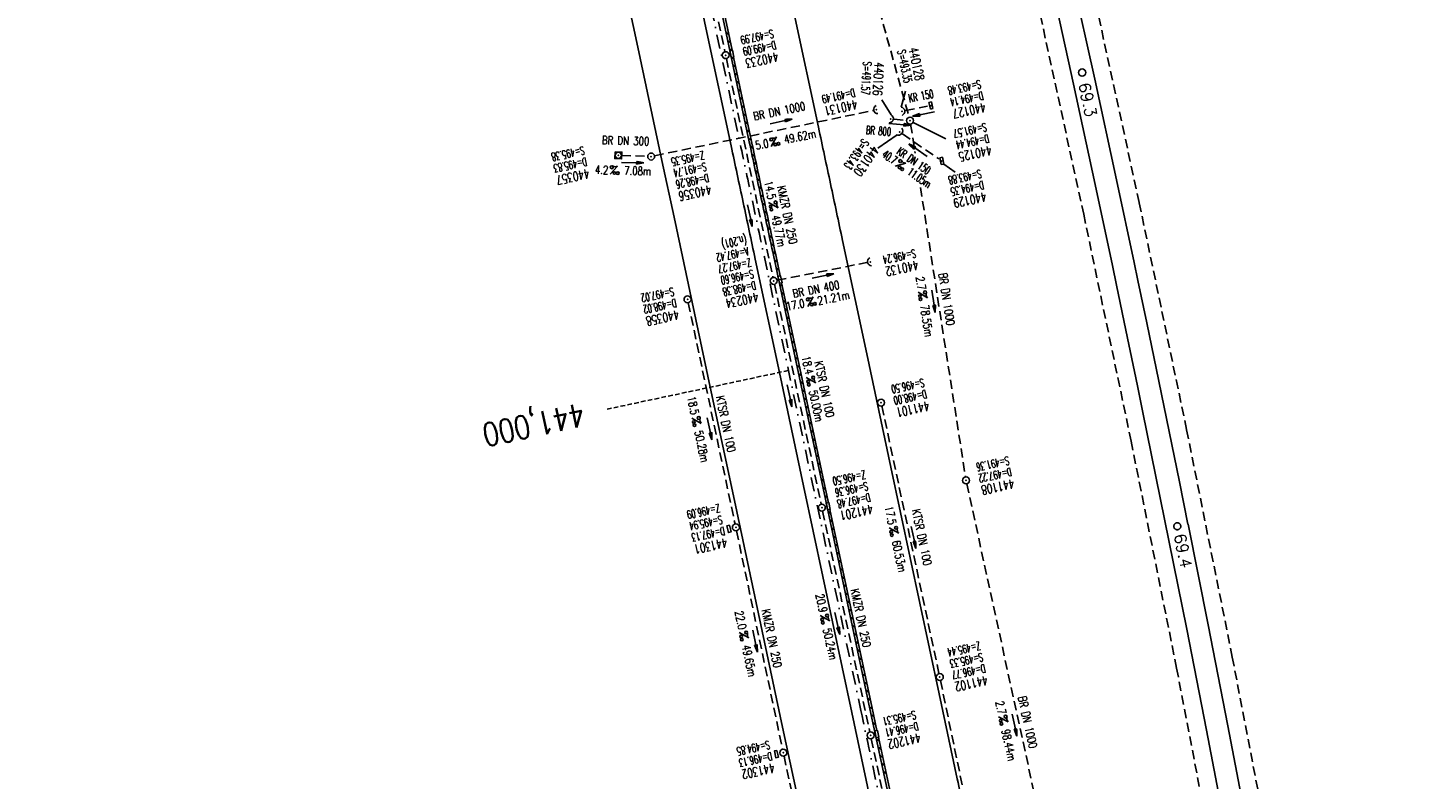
# Model space of a CAD drawing. Extents: x 459406 to 461721, y 413308 to 423218.
# Tile 196 of 256: x 460982 to 461284, y 420423 to 420585. Entities that reach past the tile are written whole.
import ezdxf
from ezdxf.enums import TextEntityAlignment as Align

# ---------------------------------------------------------------- set-up
doc = ezdxf.new("R2010")
doc.units = 0
doc.header["$LTSCALE"] = 2
doc.header["$MEASUREMENT"] = 0
for name, pattern in [('AUSGEZOGEN', [0]), ('GESTRICH-X2', [1.5, 1, -0.5]), ('GESTRICHELT', [0.75, 0.5, -0.25]), ('LT00', [0]), ('STRICHPT-X3', [3, 1.5, -0.75, 0, -0.75])]:
    doc.linetypes.add(name, pattern=pattern)
doc.layers.get('0').update_dxf_attribs({"linetype": 'AUSGEZOGEN'})
for name, color, linetype in [('ACHSE', 1, 'STRICHPT-X3'), ('FBR', 8, 'CONTINUOUS'), ('HEKTOM', 1, 'GESTRICHELT'), ('KANAL', 7, 'GESTRICH-X2'), ('NBS', 7, 'AUSGEZOGEN'), ('PFEIL', 7, 'CONTINUOUS'), ('SCHACHTNR', 6, 'CONTINUOUS'), ('SCHLITZRINNE', 200, 'AUSGEZOGEN'), ('SCHSYMBOL', 7, 'AUSGEZOGEN'), ('TEXTO', 4, 'CONTINUOUS'), ('TEXTU', 4, 'CONTINUOUS')]:
    doc.layers.add(name, color=color, linetype=linetype)
doc.styles.add('ROMANS', font='romans.shx', dxfattribs={"width": 0.8})
doc.styles.get("Standard").update_dxf_attribs({"font": 'TXT.SHX'})

# ---------------------------------------------------------------- blocks, each defined once
blk = doc.blocks.new('GST')
at = {"color": 0}
blk.add_circle((0, 0), 0.75, dxfattribs=at)
blk.add_point((0, 0), dxfattribs=at)
blk = doc.blocks.new('10')
blk.add_blockref('GST', (0, 0))
blk = doc.blocks.new('PFEIL2')
at = {"color": 0}
for p, q in [((0.88, 0), (-2.4, -0.01)), ((0.88, -0.27), (0.88, 0.28)), ((0.88, 0.28), (2.43, 0.01)), ((0.91, 0.27), (0.88, 0.26)), ((0.97, 0.26), (0.88, 0.25)), ((1.02, 0.25), (0.88, 0.23)), ((1.07, 0.24), (0.88, 0.21)), ((1.13, 0.23), (0.88, 0.19)), ((1.18, 0.22), (0.88, 0.17)), ((1.24, 0.21), (0.88, 0.15)), ((1.29, 0.21), (0.88, 0.14)), ((1.34, 0.2), (0.88, 0.12)), ((1.4, 0.19), (0.88, 0.1)), ((1.45, 0.18), (0.88, 0.08)), ((1.51, 0.17), (0.88, 0.06)), ((1.56, 0.16), (0.88, 0.04)), ((1.61, 0.15), (0.88, 0.02)), ((1.67, 0.14), (0.88, 0.01)), ((1.72, 0.13), (0.88, -0.01)), ((1.78, 0.12), (0.88, -0.03)), ((1.83, 0.11), (0.88, -0.05)), ((1.88, 0.1), (0.88, -0.07)), ((1.94, 0.09), (0.88, -0.09)), ((2.05, 0.08), (0.88, -0.12)), ((1.99, 0.08), (0.88, -0.11)), ((2.1, 0.07), (0.88, -0.14)), ((2.15, 0.06), (0.88, -0.16)), ((2.21, 0.05), (0.88, -0.18)), ((2.26, 0.04), (0.88, -0.2)), ((2.32, 0.03), (0.88, -0.22)), ((2.37, 0.02), (0.88, -0.23)), ((2.42, 0.01), (0.88, -0.25)), ((2.43, 0.01), (0.88, -0.27))]:
    blk.add_line(p, q, dxfattribs=at)
blk = doc.blocks.new('30')
at = {"color": 0}
for p, q in [((-0.75, -0.29), (-0.75, 0.29)), ((-0.75, 0.29), (0.75, 0.29)), ((0.75, 0.29), (0.75, -0.29)), ((0.75, -0.29), (-0.75, -0.29))]:
    blk.add_line(p, q, dxfattribs=at)
blk.add_point((0, 0), dxfattribs=at)
blk = doc.blocks.new('40')
at = {"color": 0}
blk.add_arc((0.02, 0.31), 0.91, 192.5363, 347.4637, dxfattribs=at)
blk.add_point((0, 0), dxfattribs=at)
blk = doc.blocks.new('PROM')
blk.add_line((1.57, 1.82), (0.02, 0.02))
for centre, radius in [((0.32, 1.51), 0.317), ((0.94, 0.29), 0.283), ((1.64, 0.29), 0.283)]:
    blk.add_circle(centre, radius)
blk.add_arc((0.99, 2.68), 1.03, 239.1414, 303.3549)
blk = doc.blocks.new('17')
blk.add_lwpolyline([(-0.76, -1.22), (0.75, -1.22), (0.75, -1.8), (-0.76, -1.8)], close=True)
blk.add_blockref('GST', (0, 0))
blk = doc.blocks.new('20')
blk.add_lwpolyline([(-0.75, -0.75), (0.75, -0.75), (0.75, 0.75), (-0.75, 0.75)], close=True)
blk.add_circle((0, 0), 0.676)
blk.add_point((0, 0))
blk = doc.blocks.new('SYMB0002')
at = {"linetype": 'LT00'}
blk.add_lwpolyline([(19.7, 0), (19.5, 2.5), (19.1, 4.9), (18.3, 7.2), (17.3, 9.5), (15.9, 11.6), (14.3, 13.5), (12.5, 15.2), (10.5, 16.6), (8.4, 17.8), (6.1, 18.7), (3.7, 19.3), (1.2, 19.6), (-1.2, 19.6), (-3.7, 19.3), (-6.1, 18.7), (-8.4, 17.8), (-10.5, 16.6), (-12.5, 15.2), (-14.3, 13.5), (-15.9, 11.6), (-17.3, 9.5), (-18.3, 7.2), (-19.1, 4.9), (-19.5, 2.5), (-19.7, 0), (-19.5, -2.5), (-19.1, -4.9), (-18.3, -7.2), (-17.3, -9.5), (-15.9, -11.6), (-14.3, -13.5), (-12.5, -15.2), (-10.5, -16.6), (-8.4, -17.8), (-6.1, -18.7), (-3.7, -19.3), (-1.2, -19.6), (1.2, -19.6), (3.7, -19.3), (6.1, -18.7), (8.4, -17.8), (10.5, -16.6), (12.5, -15.2), (14.3, -13.5), (15.9, -11.6), (17.3, -9.5), (18.3, -7.2), (19.1, -4.9), (19.5, -2.5), (19.7, 0)], dxfattribs=at)

msp = doc.modelspace()

# ---------------------------------------------------------------- linework, layer by layer
at = {"layer": 'ACHSE', "flags": 128}
for points in [[(459426.66, 423071.8), (459434.7, 423063.96, 0.000009), (459443.64, 423055.23, -0.000014), (459452.58, 423046.49), (459470.47, 423029.03), (459488.36, 423011.57, 0.000028), (459497.3, 423002.83, -0.000019), (459506.25, 422994.1, -0.00001), (459515.19, 422985.37, 0.00001), (459524.14, 422976.64, 0.000005), (459533.08, 422967.9, -0.000014), (459542.03, 422959.17), (459559.91, 422941.71), (459577.8, 422924.24, 0.000014), (459586.74, 422915.51, -0.000007), (459595.69, 422906.78, -0.000007), (459604.63, 422898.05, 0.000014), (459613.58, 422889.31), (459631.47, 422871.85), (459649.35, 422854.38), (459667.24, 422836.92), (459685.13, 422819.45, 0.000014), (459694.07, 422810.72, -0.000007), (459703.02, 422801.99), (459720.91, 422784.53, 0.000016), (459724.89, 422780.63, -0.000005), (459728.88, 422776.74, -0.000854), (459731.57, 422774.11, -0.000319), (459738.76, 422767.03, -0.002071), (459745.75, 422760.08, -0.001348), (459756.42, 422749.33, -0.001735), (459764.66, 422740.93, -0.001541), (459773.86, 422731.42, -0.001535), (459782.49, 422722.39, -0.001533), (459791.08, 422713.29, -0.001538), (459799.62, 422704.14, -0.001542), (459808.08, 422694.96, -0.001544), (459816.48, 422685.73, -0.001539), (459824.84, 422676.42, -0.001534), (459833.15, 422667.06, -0.001539), (459841.38, 422657.67, -0.001538), (459850.2, 422647.48, -0.001798), (459857.69, 422638.72, -0.001274), (459867.54, 422627.04, -0.002004), (459873.76, 422619.57, -0.000175), (459878.95, 422613.28, -0.000644), (459880.36, 422611.57, -0.000005), (459885, 422605.91, 0.000011), (459889.63, 422600.26), (459905.49, 422580.93, -0.000007), (459913.42, 422571.26, 0.000013), (459921.34, 422561.6), (459937.2, 422542.27), (459953.05, 422522.94, -0.000013), (459960.98, 422513.28, 0.000013), (459968.91, 422503.61), (459984.76, 422484.28), (460000.62, 422464.95), (460016.47, 422445.62, -0.000013), (460024.4, 422435.96, 0.000013), (460032.33, 422426.29), (460048.18, 422406.97), (460064.04, 422387.64), (460079.89, 422368.31, -0.000013), (460087.82, 422358.64, 0.000013), (460095.75, 422348.98), (460111.6, 422329.65), (460127.46, 422310.32, -0.000007), (460128.88, 422308.58, -0.000001), (460143.31, 422290.99, -0.000002), (460151.24, 422281.32, 0.000015), (460159.17, 422271.66), (460175.02, 422252.33), (460190.88, 422233, -0.000013), (460198.81, 422223.34, 0.000013), (460206.73, 422213.67), (460222.59, 422194.34), (460238.44, 422175.01), (460254.3, 422155.68, -0.000013), (460262.23, 422146.02, 0.000006), (460270.15, 422136.35, 0.000006), (460286.01, 422117.03, -0.000004), (460301.86, 422097.7, -0.000002), (460317.72, 422078.37, 0.000003), (460333.57, 422059.04, 0.000003), (460349.43, 422039.71, -0.000003), (460365.28, 422020.38, -0.000003), (460381.14, 422001.05, 0.000002), (460396.99, 421981.72, 0.000004), (460412.85, 421962.39, -0.000004), (460428.7, 421943.06, -0.00001), (460444.56, 421923.73, 0.000007), (460460.41, 421904.4, 0.000007), (460476.27, 421885.08, -0.000009), (460492.12, 421865.75, -0.000004), (460500.05, 421856.08, 0.000013), (460507.98, 421846.42), (460523.83, 421827.09), (460539.69, 421807.76, -0.000013), (460547.61, 421798.09, 0.000013), (460555.54, 421788.43), (460571.4, 421769.1), (460587.25, 421749.77, -0.000006), (460593.29, 421742.41, -0.000005), (460600.58, 421733.52, -0.000221), (460600.79, 421733.26, -0.00002), (460603.1, 421730.44, -0.001396), (460609.31, 421722.81, -0.000905), (460618.83, 421711.01, -0.001598), (460625.68, 421702.42, -0.001252), (460634.36, 421691.41, -0.001248), (460642.05, 421681.57, -0.001247), (460649.7, 421671.67, -0.001249), (460657.3, 421661.73, -0.001252), (460664.84, 421651.78, -0.001254), (460672.33, 421641.77, -0.001254), (460679.77, 421631.73, -0.001248), (460687.16, 421621.65, -0.001247), (460694.51, 421611.53, -0.001248), (460701.8, 421601.38, -0.001248), (460709.04, 421591.19, -0.001255), (460716.23, 421580.97, -0.001255), (460723.37, 421570.71, -0.001253), (460730.46, 421560.4, -0.001254), (460737.49, 421550.08, -0.001245), (460744.47, 421539.73, -0.001241), (460751.41, 421529.31, -0.001249), (460758.31, 421518.84, -0.001258), (460765.12, 421508.4, -0.001258), (460771.86, 421497.94, -0.001248), (460778.61, 421487.36, -0.001243), (460785.3, 421476.76, -0.00125), (460791.9, 421466.18, -0.001256), (460798.46, 421455.55, -0.001254), (460804.97, 421444.87, -0.00125), (460811.43, 421434.16, -0.001251), (460817.84, 421423.43, -0.001246), (460824.18, 421412.67, -0.001245), (460830.48, 421401.87, -0.001251), (460836.73, 421391.03, -0.001252), (460842.91, 421380.18, -0.001256), (460849.04, 421369.28, -0.001256), (460855.12, 421358.36, -0.001246), (460861.13, 421347.43, -0.001241), (460867.11, 421336.42, -0.001247), (460873.04, 421325.39, -0.001253), (460878.89, 421314.37, -0.001261), (460884.68, 421303.32, -0.001257), (460890.44, 421292.2, -0.001248), (460896.13, 421281.06, -0.00125), (460901.76, 421269.91, -0.001246), (460907.35, 421258.72, -0.001246), (460912.87, 421247.52, -0.001249), (460918.33, 421236.28, -0.001248), (460923.75, 421225.01, -0.001253), (460929.1, 421213.72, -0.001251), (460934.41, 421202.39, -0.001254), (460939.65, 421191.04, -0.001255), (460944.83, 421179.67, -0.001251), (460949.96, 421168.27, -0.001252), (460955.03, 421156.85, -0.001247), (460960.05, 421145.4, -0.001247), (460965, 421133.92, -0.001248), (460969.9, 421122.43, -0.001246), (460974.75, 421110.9, -0.001255), (460979.54, 421099.33, -0.00126), (460984.26, 421087.78, -0.001252), (460988.91, 421076.22, -0.001243), (460993.53, 421064.56, -0.001243), (460998.11, 421052.87, -0.001254), (461002.58, 421041.26, -0.001259), (461007, 421029.6, -0.001252), (461011.39, 421017.86, -0.001245), (461015.72, 421006.11, -0.001249), (461019.97, 420994.38, -0.00125), (461024.17, 420982.61, -0.001249), (461028.31, 420970.81, -0.00125), (461032.39, 420959.01, -0.001248), (461036.42, 420947.16, -0.001254), (461040.39, 420935.29, -0.001259), (461044.29, 420923.43, -0.001252), (461048.13, 420911.58, -0.001245), (461051.92, 420899.63, -0.001244), (461055.66, 420887.66, -0.001252), (461059.32, 420875.75, -0.001256), (461062.91, 420863.81, -0.001249), (461066.47, 420851.79, -0.001248), (461069.97, 420839.76, -0.001254), (461073.39, 420827.77, -0.001253), (461076.75, 420815.75, -0.001249), (461080.06, 420803.67, -0.001247), (461083.31, 420791.58, -0.001252), (461086.49, 420779.52, -0.001251), (461089.61, 420767.44, -0.001245), (461092.68, 420755.29, -0.001248), (461095.69, 420743.15, -0.001251), (461098.63, 420731.01, -0.001257), (461101.69, 420718.09, -0.001425), (461104.33, 420706.67, -0.001081), (461107.66, 420691.93, -0.001652), (461109.79, 420682.28, -0.000251), (461111.91, 420672.48, -0.000696), (461112.67, 420668.95, -0.000002), (461114.48, 420660.43, -0.000008), (461115.03, 420657.83), (461120.24, 420633.38), (461125.45, 420608.93), (461130.65, 420584.48), (461135.85, 420560.02, -0.000004), (461138.46, 420547.8, 0.000004), (461141.06, 420535.57), (461146.27, 420511.12), (461151.47, 420486.67), (461161.88, 420437.76)], [(461161.88, 420437.76, -0.000001), (461165.78, 420419.42, -0.000002), (461167.09, 420413.31), (461177.49, 420364.41), (461187.91, 420315.5), (461193.11, 420291.05), (461198.32, 420266.6, 0.000013), (461200.55, 420256.1, -0.000008), (461202.78, 420245.61, -0.000126), (461202.84, 420245.34, -0.000011), (461203.52, 420242.15, -0.001203), (461205.52, 420232.59, -0.000771), (461208.59, 420217.67, -0.001324), (461210.77, 420206.86, -0.001044), (461213.46, 420193.14, -0.001041), (461215.82, 420180.84, -0.001046), (461218.13, 420168.58, -0.001043), (461220.38, 420156.31, -0.00104), (461222.59, 420143.98, -0.00104), (461224.74, 420131.65, -0.001043), (461226.84, 420119.35, -0.001046), (461228.88, 420107.04, -0.001042), (461230.89, 420094.68, -0.001044), (461232.83, 420082.32, -0.001045), (461234.73, 420069.98, -0.001048), (461236.57, 420057.6, -0.00105), (461238.36, 420045.24, -0.001042), (461240.1, 420032.88, -0.00104), (461241.79, 420020.48, -0.001038), (461243.43, 420008.07, -0.00104), (461245.01, 419995.69, -0.001048), (461246.55, 419983.28, -0.001048), (461248.03, 419970.87, -0.001045), (461249.46, 419958.47, -0.001042), (461250.84, 419946.03, -0.00104), (461252.16, 419933.58, -0.001043), (461253.44, 419921.16, -0.001047), (461254.66, 419908.73, -0.001046), (461255.83, 419896.28, -0.001044), (461256.95, 419883.83, -0.001044), (461258.01, 419871.37, -0.001042), (461259.03, 419858.92, -0.001041), (461259.99, 419846.45, -0.001045), (461260.9, 419833.96, -0.00105), (461261.76, 419821.51, -0.001044), (461262.56, 419809.09, -0.001035), (461263.31, 419796.56, -0.001039), (461264.02, 419784.01, -0.001052), (461264.67, 419771.6, -0.001051), (461265.26, 419759.2, -0.001036), (461265.81, 419746.63, -0.001035), (461266.31, 419734.06, -0.001048), (461266.74, 419721.64, -0.001053), (461267.13, 419709.21, -0.001043), (461267.47, 419696.65, -0.001038), (461267.78, 419683.02, -0.001246), (461267.99, 419671.66, -0.000845), (461268.2, 419656.35, -0.001335), (461268.29, 419646.66, -0.000076), (461268.34, 419639.67, -0.000344), (461268.35, 419638.12, -0.000008), (461268.39, 419629.89, 0.000017), (461268.44, 419621.66, 0.000001), (461268.5, 419609.16, -0.000009), (461268.57, 419596.66, -0.000011), (461268.64, 419584.16, 0.000013), (461268.7, 419571.66, 0.000007), (461268.77, 419559.16, -0.00001), (461268.84, 419546.66), (461269.1, 419496.66), (461269.37, 419446.66), (461269.63, 419396.66), (461269.9, 419346.67), (461270.16, 419296.67), (461270.43, 419246.67), (461270.69, 419196.67), (461270.96, 419146.67), (461271.22, 419096.67), (461271.49, 419046.67), (461271.75, 418996.67, -0.00001), (461271.82, 418984.17, 0.000007), (461271.88, 418971.67, 0.000013), (461271.95, 418959.17, -0.00001), (461272.02, 418946.67, -0.00001), (461272.08, 418934.17, 0.00001), (461272.15, 418921.67, 0.00001), (461272.21, 418909.17, -0.00001), (461272.28, 418896.67, -0.00001), (461272.35, 418884.17, 0.00001), (461272.41, 418871.67, 0.00001), (461272.48, 418859.17, -0.000008), (461272.55, 418846.67, -0.000012), (461272.61, 418834.17, 0.000001), (461272.68, 418821.67, 0.000028), (461272.72, 418813.34, -0.000014), (461272.77, 418805, -0.000517), (461272.77, 418803.54, -0.00011), (461272.79, 418796.67, -0.00198), (461272.78, 418786.97, -0.001256), (461272.67, 418771.67, -0.001874), (461272.51, 418760.32, -0.00156), (461272.22, 418746.68, -0.001561), (461271.89, 418734.16, -0.001568), (461271.47, 418721.69, -0.001564), (461270.98, 418709.23, -0.001556), (461270.41, 418696.71, -0.001558), (461269.76, 418684.2, -0.001564), (461269.03, 418671.75, -0.001572), (461268.22, 418659.29, -0.001568), (461267.34, 418646.81, -0.001561), (461266.38, 418634.35, -0.001559), (461265.34, 418621.89, -0.001562), (461264.22, 418609.41, -0.001569), (461263.02, 418597, -0.001568), (461261.75, 418584.58, -0.001563), (461260.4, 418572.14, -0.001556), (461258.97, 418559.71, -0.001558), (461257.46, 418547.31, -0.001565), (461255.88, 418534.9, -0.001566), (461254.22, 418522.52, -0.001565), (461252.48, 418510.16, -0.001561), (461250.66, 418497.77, -0.001562), (461248.77, 418485.4, -0.001565), (461246.8, 418473.07, -0.001567), (461244.75, 418460.75, -0.001565), (461242.63, 418448.42, -0.001562), (461240.43, 418436.12, -0.001561), (461238.15, 418423.83, -0.001563), (461235.79, 418411.54, -0.001567), (461233.36, 418399.29, -0.001565), (461230.85, 418387.07, -0.00156), (461228.26, 418374.82, -0.001559), (461225.6, 418362.59, -0.001563), (461222.86, 418350.41, -0.001567), (461220.05, 418338.24, -0.001564), (461217.16, 418326.07, -0.001562), (461214.19, 418313.92, -0.001563), (461211.15, 418301.8, -0.001563), (461207.62, 418288.1, -0.002038), (461204.84, 418277.61, -0.001089), (461200.88, 418263.05, -0.001658), (461198.22, 418253.5, -0.000013), (461197.53, 418251.04, -0.000228), (461197.49, 418250.9, -0.000007), (461194.46, 418240.17, 0.000006), (461191.43, 418229.44), (461184.63, 418205.39), (461177.83, 418181.33, 0.000005), (461174.44, 418169.3, -0.000005), (461171.04, 418157.27, -0.000019), (461167.64, 418145.24, 0.000019), (461164.24, 418133.21), (461157.44, 418109.15), (461150.65, 418085.09, 0.000005), (461147.25, 418073.06, -0.000001), (461143.85, 418061.03, -0.000002), (461140.45, 418049.01, -0.000002), (461137.05, 418036.98, -0.000015), (461133.65, 418024.95, 0.000019), (461130.25, 418012.92), (461123.46, 417988.86), (461116.66, 417964.8, 0.000001), (461115.31, 417960.01, 0.000001), (461112.35, 417949.55, 0.000375), (461111.88, 417947.88, 0.000088), (461109.88, 417940.74, 0.001331), (461107.28, 417931.38, 0.000846), (461103.25, 417916.63, 0.001238), (461100.29, 417905.61, 0.001041), (461096.83, 417892.47, 0.001036), (461093.69, 417880.37, 0.001036), (461090.61, 417868.26, 0.001038), (461087.57, 417856.12, 0.00104), (461084.59, 417844, 0.001041), (461081.65, 417831.86, 0.001037), (461078.77, 417819.68, 0.001037), (461075.93, 417807.51, 0.001036), (461073.15, 417795.32, 0.001043), (461070.41, 417783.09, 0.001049), (461067.73, 417770.91, 0.00104), (461065.11, 417758.74, 0.001034), (461062.53, 417746.46, 0.00103), (461059.99, 417734.18, 0.001036), (461057.52, 417721.97, 0.001044), (461055.1, 417709.74, 0.001039), (461052.71, 417697.44, 0.00104), (461050.38, 417685.14, 0.001043), (461048.11, 417672.86, 0.001039), (461045.89, 417660.59, 0.001034), (461043.72, 417648.25, 0.001037), (461041.59, 417635.89, 0.001045), (461039.53, 417623.61, 0.001043), (461037.52, 417611.32, 0.001035), (461035.54, 417598.93, 0.001032), (461033.62, 417586.54, 0.001037), (461031.76, 417574.21, 0.001044), (461029.95, 417561.86, 0.001041), (461028.19, 417549.47, 0.001039), (461026.47, 417537.08, 0.00104), (461024.82, 417524.7, 0.001038), (461023.21, 417512.31, 0.001036), (461021.65, 417499.9, 0.001039), (461020.15, 417487.47, 0.001043), (461018.7, 417475.08, 0.001041), (461017.3, 417462.68, 0.001038), (461015.95, 417450.23, 0.001035), (461014.65, 417437.76, 0.00104), (461013.4, 417425.36, 0.001038), (461012.21, 417412.95, 0.001032), (461011.07, 417400.47, 0.001036), (461009.97, 417388, 0.001039), (461008.93, 417375.56, 0.001048), (461007.95, 417363.09, 0.001048), (461007.01, 417350.63, 0.001037), (461005.98, 417336.12, 0.001443), (461005.3, 417325.69, 0.000621), (461004.39, 417310.95, 0.000896), (461003.79, 417300.74, 0.000001), (461003.78, 417300.53, 0.000151), (461003.78, 417300.53, 0.000033), (461003.08, 417288.15, -0.000002), (461002.39, 417275.78), (461000.98, 417250.82), (460999.58, 417225.86), (460996.77, 417175.93), (460993.97, 417126.01, 0), (460992.56, 417101.05, 0), (460991.16, 417076.09), (460988.35, 417026.17, 0.000005), (460987.42, 417009.53, 0.000002), (460985.55, 416976.25)]]:
    msp.add_lwpolyline(points, format="xyb", dxfattribs=at)
at = {"layer": 'FBR'}
for points in [[(461129.54, 420672.54, -0.000002), (461131.35, 420664.02, -0.000008)], [(461110.71, 420668.53, -0.000002), (461112.53, 420660.01, -0.000008)], [(461147.52, 420588.07), (461152.73, 420563.62, -0.000004), (461155.33, 420551.39, 0.000004), (461157.93, 420539.16), (461163.14, 420514.71), (461168.34, 420490.26), (461178.75, 420441.35)], [(461123.49, 420608.51), (461128.69, 420584.06), (461133.9, 420559.61, -0.000004), (461136.5, 420547.38, 0.000004), (461139.1, 420535.15), (461144.31, 420510.7), (461149.51, 420486.25), (461159.92, 420437.35)], [(461096.45, 420662.27, -0.000005), (461097.61, 420656.84)], [(461159.92, 420437.35), (461163.83, 420419.01, -0.000002), (461165.13, 420412.89), (461175.54, 420363.99), (461185.95, 420315.09), (461191.15, 420290.63), (461196.36, 420266.18, 0.000013), (461198.59, 420255.69, -0.000008), (461200.83, 420245.19, -0.000126)], [(461145.01, 420434.17), (461148.91, 420415.83, -0.000002), (461150.21, 420409.72), (461160.62, 420360.81), (461171.03, 420311.91), (461176.24, 420287.46), (461181.44, 420263.01, 0.000013), (461183.68, 420252.51, -0.000008), (461185.91, 420242.02, -0.000126)], [(461178.75, 420441.35), (461182.66, 420423.02, -0.000002), (461183.96, 420416.9), (461194.37, 420368), (461204.78, 420319.09), (461207.33, 420307.1)]]:
    msp.add_lwpolyline(points, format="xyb", dxfattribs=at)
msp.add_lwpolyline([(461108.57, 420605.34), (461113.78, 420580.88), (461118.98, 420556.43), (461121.59, 420544.21), (461124.19, 420531.98), (461129.39, 420507.53), (461134.6, 420483.08), (461145.01, 420434.17)], dxfattribs=at)
at = {"layer": 'HEKTOM'}
msp.add_line((461146.25, 420511.12), (461107.16, 420502.78), dxfattribs=at)
at = {"layer": 'KANAL'}
for p, q in [((461122.47, 420627.41), (461132.56, 420579.88)), ((461157.06, 420620.53), (461172.28, 420565.75)), ((461132.88, 420578.41), (461142.94, 420531.19)), ((461171.5, 420567.19), (461176.25, 420568.12)), ((461117.39, 420557.44), (461164.66, 420567.24)), ((461169.03, 420565.31), (461171.75, 420565.09)), ((461170.84, 420562.16), (461178.69, 420556.75)), ((461172.59, 420564.28), (461173.57, 420557.98)), ((461110.26, 420557.52), (461115.91, 420557.31)), ((461174.72, 420550.63), (461184.44, 420488.16)), ((461143.81, 420530.59), (461163.16, 420534.41)), ((461143.25, 420529.72), (461153.31, 420482.28)), ((461124.66, 420525.72), (461134.75, 420478)), ((461166.41, 420503.47), (461178.72, 420445.72)), ((461184.72, 420486.69), (461205.34, 420391.97)), ((461153.62, 420480.81), (461163.81, 420433.16)), ((461135.06, 420476.53), (461145, 420429.44)), ((461179.03, 420444.25), (461190.81, 420387.66)), ((461164.12, 420431.69), (461174.16, 420384.5)), ((461145.31, 420427.97), (461155.53, 420380.44))]:
    msp.add_line(p, q, dxfattribs=at)
at = {"layer": 'NBS', "linetype": 'GESTRICH-X2'}
for p, q in [((461221.88, 420547.38), (461211.23, 420596.27)), ((461199.3, 420593.59), (461209.91, 420544.82)), ((461232.1, 420498.38), (461221.88, 420547.38)), ((461209.91, 420544.82), (461220.13, 420495.91)), ((461220.13, 420495.91), (461229.95, 420446.92)), ((461241.96, 420449.3), (461232.1, 420498.38)), ((461251.39, 420400.19), (461241.96, 420449.3)), ((461229.95, 420446.92), (461239.35, 420397.89))]:
    msp.add_line(p, q, dxfattribs=at)
at = {"layer": 'NBS'}
for points in [[(461198.39, 420614.96), (461202.95, 420594.58), (461207.71, 420572.92), (461212.39, 420551.24), (461216.11, 420533.74)], [(461203.19, 420615.05), (461207.53, 420595.62), (461212.29, 420573.95), (461216.98, 420552.26), (461220.77, 420534.4)], [(461216.11, 420533.74), (461216.99, 420529.55), (461219.01, 420519.86)], [(461220.77, 420534.4), (461221.58, 420530.56), (461223.5, 420521.39)]]:
    msp.add_lwpolyline(points, dxfattribs=at)
at = {"layer": 'NBS', "elevation": 0}
for points in [[(461219.01, 420519.86), (461221.52, 420507.84), (461222.62, 420502.45)], [(461223.5, 420521.39), (461226.11, 420508.84), (461230.56, 420487.11), (461232.4, 420477.99)], [(461222.62, 420502.45), (461232.14, 420455.31), (461236.4, 420433.55), (461240.57, 420411.77), (461244.68, 420389.98), (461248.7, 420368.17), (461248.98, 420366.63)], [(461232.41, 420477.99), (461236.75, 420456.24), (461241.01, 420434.46), (461245.19, 420412.68), (461249.29, 420390.87), (461253.31, 420369.06), (461253.65, 420367.17)]]:
    msp.add_lwpolyline(points, dxfattribs=at)
at = {"layer": 'NBS'}
msp.add_circle((461209.58, 420575.39), 0.777, dxfattribs=at)
at = {"layer": 'SCHACHTNR'}
for p, q in [((461170.58, 420567.92), (461171.46, 420571.37)), ((461168.37, 420566.26), (461166.38, 420569.53)), ((461169.69, 420561.95), (461165.55, 420559.08)), ((461173.18, 420564.59), (461180.18, 420561.08)), ((461179.77, 420555.65), (461182.19, 420553.89))]:
    msp.add_line(p, q, dxfattribs=at)
at = {"layer": 'SCHLITZRINNE'}
for p, q in [((461132.8, 420584), (461133.39, 420583.6)), ((461133.17, 420582.25), (461133.77, 420581.85)), ((461133.54, 420580.5), (461134.02, 420580.17)), ((461134.06, 420578.65), (461134.51, 420578.35)), ((461134.29, 420576.99), (461134.88, 420576.6)), ((461134.66, 420575.24), (461135.26, 420574.84)), ((461135.03, 420573.49), (461135.63, 420573.09)), ((461135.41, 420571.74), (461136, 420571.34)), ((461135.78, 420569.99), (461136.37, 420569.59)), ((461136.15, 420568.24), (461136.75, 420567.84)), ((461136.52, 420566.48), (461137.12, 420566.09)), ((461136.9, 420564.73), (461137.49, 420564.33)), ((461137.27, 420562.98), (461137.87, 420562.58)), ((461137.66, 420561.15), (461138.24, 420560.85)), ((461138.02, 420559.48), (461138.61, 420559.08)), ((461138.39, 420557.73), (461138.98, 420557.33)), ((461138.76, 420555.97), (461139.36, 420555.58)), ((461139.13, 420554.22), (461139.73, 420553.83)), ((461139.51, 420552.47), (461140.1, 420552.07)), ((461139.88, 420550.72), (461140.48, 420550.32)), ((461140.25, 420548.97), (461140.85, 420548.57)), ((461140.63, 420547.22), (461141.22, 420546.82)), ((461141, 420545.47), (461141.59, 420545.07)), ((461141.37, 420543.71), (461141.97, 420543.32)), ((461141.74, 420541.96), (461142.34, 420541.57)), ((461142.12, 420540.21), (461142.71, 420539.81)), ((461142.49, 420538.46), (461143.09, 420538.06)), ((461142.86, 420536.71), (461143.46, 420536.31)), ((461143.24, 420534.96), (461143.83, 420534.56)), ((461143.61, 420533.21), (461144.2, 420532.81)), ((461144.35, 420529.7), (461144.95, 420529.3)), ((461144.73, 420527.95), (461145.32, 420527.55)), ((461145.1, 420526.2), (461145.7, 420525.8)), ((461145.47, 420524.45), (461146.07, 420524.05)), ((461145.85, 420522.7), (461146.44, 420522.3)), ((461146.22, 420520.94), (461146.81, 420520.55)), ((461146.59, 420519.19), (461147.19, 420518.8)), ((461146.96, 420517.44), (461147.56, 420517.04)), ((461147.34, 420515.69), (461147.93, 420515.29)), ((461147.71, 420513.94), (461148.31, 420513.54)), ((461148.08, 420512.19), (461148.68, 420511.79)), ((461148.46, 420510.44), (461149.05, 420510.04)), ((461148.83, 420508.68), (461149.42, 420508.29)), ((461149.2, 420506.93), (461149.8, 420506.53)), ((461149.57, 420505.18), (461150.17, 420504.78)), ((461149.95, 420503.43), (461150.54, 420503.03)), ((461150.32, 420501.68), (461150.92, 420501.28)), ((461150.69, 420499.93), (461151.29, 420499.53)), ((461151.07, 420498.17), (461151.66, 420497.78)), ((461151.44, 420496.42), (461152.03, 420496.03)), ((461151.81, 420494.67), (461152.41, 420494.27)), ((461152.18, 420492.92), (461152.78, 420492.52)), ((461152.56, 420491.17), (461153.15, 420490.77)), ((461152.93, 420489.42), (461153.53, 420489.02)), ((461153.3, 420487.67), (461153.9, 420487.27)), ((461153.68, 420485.91), (461154.27, 420485.52)), ((461154.05, 420484.16), (461154.64, 420483.76)), ((461154.79, 420480.66), (461155.39, 420480.26)), ((461155.17, 420478.91), (461155.76, 420478.51)), ((461155.54, 420477.16), (461156.14, 420476.76)), ((461155.91, 420475.4), (461156.51, 420475.01)), ((461156.29, 420473.65), (461156.88, 420473.26)), ((461156.66, 420471.9), (461157.25, 420471.5)), ((461157.03, 420470.15), (461157.63, 420469.75)), ((461157.4, 420468.4), (461158, 420468)), ((461157.78, 420466.65), (461158.37, 420466.25)), ((461158.15, 420464.9), (461158.75, 420464.5)), ((461158.52, 420463.14), (461159.12, 420462.75)), ((461158.89, 420461.39), (461159.49, 420460.99)), ((461159.27, 420459.64), (461159.86, 420459.24)), ((461159.64, 420457.89), (461160.24, 420457.49)), ((461160.01, 420456.14), (461160.61, 420455.74)), ((461160.39, 420454.39), (461160.98, 420453.99)), ((461160.76, 420452.63), (461161.35, 420452.24)), ((461161.13, 420450.88), (461161.73, 420450.49)), ((461161.5, 420449.13), (461162.1, 420448.73)), ((461161.88, 420447.38), (461162.47, 420446.98)), ((461162.25, 420445.63), (461162.85, 420445.23)), ((461162.62, 420443.88), (461163.22, 420443.48)), ((461163, 420442.13), (461163.59, 420441.73)), ((461163.37, 420440.37), (461163.96, 420439.98)), ((461163.76, 420438.53), (461164.33, 420438.24)), ((461164.11, 420436.87), (461164.71, 420436.47)), ((461164.49, 420435.12), (461165.08, 420434.72)), ((461165.23, 420431.62), (461165.83, 420431.22)), ((461165.61, 420429.87), (461166.2, 420429.47)), ((461165.98, 420428.11), (461166.57, 420427.72)), ((461166.35, 420426.36), (461166.95, 420425.96)), ((461166.72, 420424.61), (461167.32, 420424.21))]:
    msp.add_line(p, q, dxfattribs=at)
for points in [[(461163.84, 420438.18), (461167.74, 420419.84, -0.000002), (461169.04, 420413.73), (461179.45, 420364.82), (461189.86, 420315.92), (461195.07, 420291.47), (461200.27, 420267.01, 0.000013), (461202.51, 420256.52, -0.000008), (461204.74, 420246.03, -0.000126)], [(461123.48, 420627.76), (461127.4, 420609.34), (461132.61, 420584.89), (461137.81, 420560.44, -0.000004), (461140.41, 420548.21, 0.000004), (461143.02, 420535.99), (461148.22, 420511.54), (461153.43, 420487.08), (461163.84, 420438.18)], [(461123.97, 420627.87), (461127.89, 420609.45), (461133.1, 420585), (461134.12, 420580.19, -0.000004)], [(461134.43, 420578.72), (461138.3, 420560.54, -0.000004), (461140.9, 420548.32, 0.000004), (461143.51, 420536.09), (461144.48, 420531.53)], [(461164.33, 420438.28), (461165.35, 420433.48, -0.000002)], [(461165.66, 420432.01), (461168.23, 420419.94, -0.000002), (461169.53, 420413.83), (461175.7, 420384.84)]]:
    msp.add_lwpolyline(points, format="xyb", dxfattribs=at)
for points in [[(461144.79, 420530.06), (461148.71, 420511.64), (461153.92, 420487.19), (461154.89, 420482.61)], [(461155.2, 420481.14), (461164.33, 420438.28)]]:
    msp.add_lwpolyline(points, dxfattribs=at)
at = {"layer": 'SCHSYMBOL'}
for points in [[(461133.94, 420578.62), (461133.63, 420580.09), (461134.2, 420580.21), (461134.51, 420578.74)], [(461144.3, 420529.95), (461143.99, 420531.42), (461144.56, 420531.54), (461144.87, 420530.07)], [(461154.71, 420481.04), (461154.4, 420482.51), (461154.97, 420482.63), (461155.28, 420481.16)], [(461165.17, 420431.91), (461164.86, 420433.38), (461165.43, 420433.5), (461165.74, 420432.03)]]:
    msp.add_lwpolyline(points, close=True, dxfattribs=at)

# ---------------------------------------------------------------- block references
at = {"layer": 'NBS', "xscale": 0.0380999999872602, "yscale": 0.0380999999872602, "zscale": 0.2539999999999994, "rotation": 274.9500067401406}
msp.add_blockref('SYMB0002', (461230.1, 420477.53), dxfattribs=at)
at = {"layer": 'PFEIL'}
for p, rotation in [((461144.7, 420564.84), 11.74233488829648), ((461175.42, 420566.44), 191.1948), ((461170.3, 420564.2), 355.4061), ((461174.2, 420558.63), 145.5115), ((461112.65, 420555.96), 358.3898765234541), ((461137.94, 420544.53), 282.0117), ((461153.69, 420531.53), 11.1351), ((461177.53, 420526.06), 278.8325), ((461146.51, 420505.66), 281.9709), ((461129.26, 420498.54), 281.9596), ((461173.22, 420475.14), 282.0657), ((461156.79, 420456.57), 282.0845999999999), ((461139.05, 420452.78), 281.8764), ((461195, 420434.65), 282.2969)]:
    msp.add_blockref('PFEIL2', p, dxfattribs=dict(at, rotation=rotation))
at = {"layer": 'SCHSYMBOL'}
for name, p, rotation in [('GST', (461132.73, 420579.14), 102.0170000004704), ('40', (461165.24, 420567.39), 282.017), ('40', (461170.76, 420567.04), 96.23572678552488), ('30', (461176.98, 420568.28), 282.017), ('40', (461168.27, 420565.36), 76.20254085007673), ('10', (461172.49, 420565.02), 282.017), ('40', (461170.21, 420562.59), 50.81510834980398), ('20', (461109.58, 420557.54), 267.2401008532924), ('30', (461179.32, 420556.33), 282.017), ('40', (461163.9, 420534.56), 282.017), ('GST', (461143.09, 420530.46), 102.0170000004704), ('10', (461124.5, 420526.47), 282.017), ('10', (461166.24, 420504.19), 282.017), ('10', (461184.55, 420487.41), 282.017), ('GST', (461153.46, 420481.55), 102.0170000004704), ('17', (461134.92, 420477.28), 282.017), ('10', (461178.89, 420445), 282.017), ('GST', (461163.98, 420432.43), 102.0170000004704), ('17', (461145.14, 420428.69), 282.017)]:
    msp.add_blockref(name, p, dxfattribs=dict(at, rotation=rotation))
msp.add_blockref('10', (461116.66, 420557.28), dxfattribs=at)
at = {"layer": 'TEXTU'}
for p, rotation in [((461142.55, 420559.41), 11.74233488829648), ((461169.25, 420555.23), 325.5114999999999), ((461107.81, 420553.46), 358.3898765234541), ((461141.95, 420547.37), 282.0117), ((461150.42, 420524.91), 11.1351), ((461174.18, 420528.07), 278.8325), ((461150.04, 420509.6), 281.9709), ((461125.37, 420500.88), 281.9596), ((461167.92, 420477.18), 282.0657), ((461153.05, 420458.26), 282.0845999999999), ((461135.6, 420454.61), 281.8764), ((461191.54, 420436.46), 282.2969)]:
    msp.add_blockref('PROM', p, dxfattribs=dict(at, rotation=rotation))

# ---------------------------------------------------------------- texts
at = {"layer": 'HEKTOM', "style": 'ROMANS', "width": 0.8}
msp.add_text('441,000', height=5, rotation=192.017, dxfattribs=at).set_placement((461101.72, 420504.19))
at = {"layer": 'NBS', "width": 1}
for s, rotation, oblique, p in [('69.3', 282.3109, 360, (461208.76, 420572.93)), ('69.4', 281.3806, 0, (461229.36, 420475.65))]:
    msp.add_text(s, height=2.5, rotation=rotation, dxfattribs=dict(at, oblique=oblique)).set_placement(p)
at = {"layer": 'SCHACHTNR', "style": 'ROMANS'}
for s, height, rotation, width, p in [('S=497.99', 1.8, 192.017, 0.6, (461142.86, 420584.69)), ('D=499.09', 1.8, 192.017, 0.6, (461143.39, 420582.25)), ('S=493.35', 1.8, 282.017, 0.6, (461169.71, 420580.06)), ('440128', 2, 282.017, 0.7, (461172.15, 420580.56)), ('440233', 2, 192.017, 0.7, (461143.89, 420579.81)), ('S=491.57', 1.8, 266.4304, 0.6, (461162.38, 420577.81)), ('440126', 2, 266.4304, 0.7, (461164.87, 420577.67)), ('D=491.49', 1.8, 192.017, 0.6, (461160.42, 420571.96)), ('S=493.48', 1.8, 192.017, 0.6, (461187.56, 420573.81)), ('D=494.14', 1.8, 192.017, 0.6, (461188.09, 420571.34)), ('440131', 2, 192.017, 0.7, (461160.92, 420569.53)), ('440127', 2, 192.017, 0.7, (461188.59, 420568.91)), ('S=491.57', 1.8, 192.017, 0.6, (461188.78, 420564.55)), ('D=494.44', 1.8, 192.017, 0.6, (461189.32, 420562.08)), ('S=495.38', 1.8, 192.017, 0.6, (461102.08, 420559.52)), ('S=493.43', 1.8, 234.6818, 0.6, (461162.29, 420561.25)), ('440130', 2, 234.6818, 0.7, (461164.33, 420559.81)), ('440125', 2, 192.017, 0.7, (461189.85, 420559.64)), ('D=495.83', 1.8, 192.017, 0.6, (461102.61, 420557.09)), ('Z=495.35', 1.8, 192.017, 0.6, (461127.9, 420558.46)), ('S=491.74', 1.8, 192.017, 0.6, (461128.39, 420556.03)), ('440357', 2, 192.017, 0.7, (461103.11, 420554.62)), ('D=498.26', 1.8, 192.017, 0.6, (461128.92, 420553.59)), ('S=493.88', 1.8, 192.017, 0.6, (461187.67, 420554.49)), ('440356', 2, 192.017, 0.7, (461129.42, 420551.13)), ('D=494.35', 1.8, 192.017, 0.6, (461188.2, 420552.05)), ('440129', 2, 192.017, 0.7, (461188.7, 420549.61)), ('(n.201)', 1.8, 192.017, 0.6, (461137.05, 420540.29)), ('A=497.42', 1.8, 192.017, 0.6, (461137.5, 420537.76)), ('Z=497.27', 1.8, 192.017, 0.6, (461138.03, 420535.32)), ('S=496.24', 1.8, 192.017, 0.6, (461173.53, 420537.31)), ('440132', 2, 192.017, 0.7, (461174.06, 420534.88)), ('S=496.60', 1.8, 192.017, 0.6, (461138.56, 420532.89)), ('S=497.02', 1.8, 192.017, 0.6, (461121.38, 420529.06)), ('D=498.38', 1.8, 192.017, 0.6, (461139.06, 420530.42)), ('D=498.02', 1.8, 192.017, 0.6, (461121.91, 420526.62)), ('440234', 2, 192.017, 0.7, (461139.59, 420527.98)), ('440358', 2, 192.017, 0.7, (461122.44, 420524.19)), ('S=496.50', 1.8, 192.017, 0.6, (461175.34, 420509.41)), ('D=498.00', 1.8, 192.017, 0.6, (461175.87, 420506.97)), ('441101', 2, 192.017, 0.7, (461176.41, 420504.5)), ('S=491.36', 1.8, 192.017, 0.6, (461193.66, 420492.62)), ('Z=496.50', 1.8, 192.017, 0.6, (461162.7, 420489.57)), ('D=497.22', 1.8, 192.017, 0.6, (461194.19, 420490.19)), ('S=496.36', 1.8, 192.017, 0.6, (461163.2, 420487.11)), ('441108', 2, 192.017, 0.7, (461194.72, 420487.72)), ('D=497.48', 1.8, 192.017, 0.6, (461163.73, 420484.67)), ('Z=496.09', 1.8, 192.017, 0.6, (461131.28, 420482.34)), ('441201', 2, 192.017, 0.7, (461164.26, 420482.23)), ('S=495.94', 1.8, 192.017, 0.6, (461131.81, 420479.88)), ('D=497.13', 1.8, 192.017, 0.6, (461132.34, 420477.44)), ('441301', 2, 192.017, 0.7, (461132.84, 420475)), ('Z=495.44', 1.8, 192.017, 0.6, (461187.47, 420452.66)), ('S=495.33', 1.8, 192.017, 0.6, (461188, 420450.22)), ('D=496.77', 1.8, 192.017, 0.6, (461188.53, 420447.78)), ('441102', 2, 192.017, 0.7, (461189.03, 420445.31)), ('S=495.31', 1.8, 192.017, 0.6, (461173.55, 420437.77)), ('D=496.41', 1.8, 192.017, 0.6, (461174.08, 420435.33)), ('441202', 2, 192.017, 0.7, (461174.58, 420432.9)), ('S=494.85', 1.8, 192.017, 0.6, (461142.03, 420431.31)), ('D=496.13', 1.8, 192.017, 0.6, (461142.56, 420428.84)), ('441302', 2, 192.017, 0.7, (461143.06, 420426.41))]:
    msp.add_text(s, height=height, rotation=rotation, dxfattribs=dict(at, width=width)).set_placement(p)
at = {"layer": 'TEXTO', "style": 'ROMANS'}
for s, rotation, width, p in [('KR 150', 11.1948, 0.6, (461175.01, 420569.45)), ('BR DN 1000', 11.7423, 0.75, (461144.47, 420566.2)), ('BR 800', 355.4061, 0.6, (461165.61, 420561.92)), ('BR DN 300', 358.3899, 0.75, (461111.13, 420559.8)), ('KR DN 150', 325.5115, 0.6, (461172.79, 420555.61)), ('KMZR DN 250', 282.0117, 0.75, (461145.14, 420544.52)), ('BR DN 400', 11.1351, 0.75, (461152.38, 420527.78)), ('BR DN 1000', 278.8325, 0.75, (461179.5, 420526.38)), ('KTSR DN 100', 281.9709, 0.75, (461153.14, 420506.91)), ('KTSR DN 100', 281.9596, 0.75, (461131.88, 420499.41)), ('KTSR DN 100', 282.0657, 0.75, (461174.15, 420474.97)), ('KMZR DN 250', 282.0846, 0.75, (461160.99, 420457.55)), ('KMZR DN 250', 281.8764, 0.75, (461141.79, 420453.15)), ('BR DN 1000', 282.2969, 0.75, (461196.95, 420435.08))]:
    msp.add_text(s, height=1.8, rotation=rotation, dxfattribs=dict(at, width=width)).set_placement(p, align=Align.CENTER)
at = {"layer": 'TEXTU', "style": 'ROMANS'}
for s, rotation, width, p in [('49.62m', 11.7423, 0.75, (461145.5, 420560.01)), ('5.0', 11.7423, 0.75, (461139.31, 420558.74)), ('40.7', 325.5115, 0.6, (461166.24, 420557.31)), ('4.2', 358.3899, 0.75, (461104.51, 420553.56)), ('7.08m', 358.3899, 0.75, (461110.82, 420553.37)), ('11.05m', 325.5115, 0.6, (461171.71, 420553.53)), ('14.5', 282.0117, 0.75, (461141.01, 420551.83)), ('49.77m', 282.0117, 0.75, (461142.57, 420544.42)), ('2.7', 278.8325, 0.75, (461173.69, 420531.25)), ('17.0', 11.1351, 0.75, (461145.92, 420524.02)), ('21.21m', 11.1351, 0.75, (461152.73, 420525.26)), ('78.55m', 278.8325, 0.75, (461174.66, 420525.09)), ('18.4', 281.9709, 0.75, (461149.1, 420514.07)), ('18.5', 281.9596, 0.75, (461124.43, 420505.36)), ('50.00m', 281.9709, 0.75, (461150.66, 420506.66)), ('50.28m', 281.9596, 0.75, (461125.99, 420497.95)), ('17.5', 282.0657, 0.75, (461166.97, 420481.66)), ('60.53m', 282.0657, 0.75, (461168.56, 420474.25)), ('20.9', 282.0846, 0.75, (461152.08, 420462.73)), ('22.0', 281.8764, 0.75, (461134.66, 420459.09)), ('50.24m', 282.0846, 0.75, (461153.67, 420455.32)), ('49.65m', 281.8764, 0.75, (461136.22, 420451.69)), ('2.7', 282.2969, 0.75, (461190.85, 420439.62)), ('98.44m', 282.2969, 0.75, (461192.16, 420433.52))]:
    msp.add_text(s, height=1.8, rotation=rotation, dxfattribs=dict(at, width=width)).set_placement(p)

doc.saveas('drawing.dxf')
